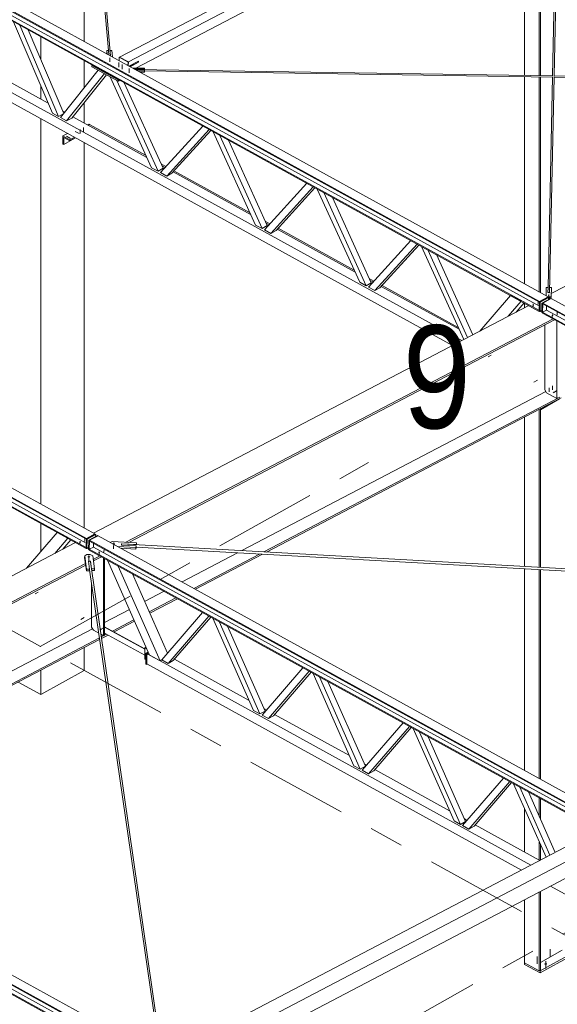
# Model space of a CAD drawing. Header units: millimetres. Extents: x -260 to 160, y -50 to 247.
# Tile 52 of 74: x -133 to -118, y 180 to 209. Entities that reach past the tile are written whole.
import ezdxf

# ---------------------------------------------------------------- set-up
doc = ezdxf.new("R2010")
doc.units = ezdxf.units.MM
for name, pattern in [('XKITLINE00', [0]), ('XKITLINE02', [4, 2, -2]), ('XKITLINE03', [6, 3, -1, 1, -1])]:
    doc.linetypes.add(name, pattern=pattern)
for name, color, linetype, lineweight in [('Element', 2, 'Continuous', 0), ('Spoina', 1, 'Continuous', 0), ('Śruba', 3, 'Continuous', 0)]:
    doc.layers.add(name, color=color, linetype=linetype, lineweight=lineweight)
doc.styles.add('ARIAL', font='ARIAL.TTF')

msp = doc.modelspace()

# ---------------------------------------------------------------- hatches: boundary and pattern name
at = {"layer": 'Śruba'}
for points in [[(-118.022, 200.698), (-118.026, 200.699), (-118.031, 200.7), (-118.034, 200.702), (-118.037, 200.704), (-118.04, 200.707), (-118.041, 200.709), (-118.041, 200.712), (-118.041, 200.714), (-118.039, 200.717), (-118.037, 200.719), (-118.034, 200.721), (-118.03, 200.723), (-118.026, 200.724), (-118.021, 200.724), (-118.016, 200.724), (-118.011, 200.724), (-118.007, 200.723), (-118.002, 200.722), (-117.999, 200.72), (-117.995, 200.718), (-117.993, 200.716), (-117.992, 200.713), (-117.991, 200.71), (-117.992, 200.708), (-117.993, 200.705), (-117.996, 200.703), (-117.999, 200.701), (-118.003, 200.7), (-118.007, 200.698), (-118.012, 200.698), (-118.017, 200.698)], [(-118.472, 200.422), (-118.476, 200.423), (-118.48, 200.425), (-118.484, 200.426), (-118.487, 200.428), (-118.49, 200.431), (-118.491, 200.433), (-118.491, 200.436), (-118.491, 200.439), (-118.489, 200.441), (-118.487, 200.443), (-118.484, 200.445), (-118.48, 200.447), (-118.476, 200.448), (-118.471, 200.449), (-118.466, 200.449), (-118.461, 200.448), (-118.456, 200.448), (-118.452, 200.446), (-118.448, 200.444), (-118.445, 200.442), (-118.443, 200.44), (-118.442, 200.437), (-118.441, 200.435), (-118.442, 200.432), (-118.443, 200.43), (-118.446, 200.427), (-118.449, 200.425), (-118.453, 200.424), (-118.457, 200.423), (-118.462, 200.422), (-118.467, 200.422)], [(-117.914, 200.115), (-117.918, 200.116), (-117.922, 200.117), (-117.926, 200.119), (-117.929, 200.121), (-117.932, 200.124), (-117.933, 200.126), (-117.933, 200.129), (-117.933, 200.131), (-117.931, 200.134), (-117.929, 200.136), (-117.926, 200.138), (-117.922, 200.14), (-117.918, 200.141), (-117.913, 200.141), (-117.908, 200.141), (-117.903, 200.141), (-117.898, 200.14), (-117.894, 200.139), (-117.89, 200.137), (-117.887, 200.135), (-117.885, 200.133), (-117.884, 200.13), (-117.883, 200.127), (-117.884, 200.125), (-117.885, 200.122), (-117.888, 200.12), (-117.891, 200.118), (-117.895, 200.117), (-117.899, 200.115), (-117.904, 200.115), (-117.909, 200.115)], [(-117.84, 197.9), (-117.838, 197.896), (-117.837, 197.891), (-117.837, 197.887), (-117.838, 197.883), (-117.839, 197.88), (-117.84, 197.877), (-117.843, 197.875), (-117.845, 197.874), (-117.849, 197.874), (-117.852, 197.875), (-117.855, 197.877), (-117.859, 197.879), (-117.862, 197.882), (-117.865, 197.886), (-117.868, 197.89), (-117.87, 197.894), (-117.872, 197.899), (-117.872, 197.903), (-117.873, 197.908), (-117.872, 197.911), (-117.871, 197.915), (-117.869, 197.917), (-117.867, 197.919), (-117.864, 197.92), (-117.861, 197.92), (-117.858, 197.919), (-117.854, 197.918), (-117.851, 197.915), (-117.848, 197.912), (-117.845, 197.909), (-117.842, 197.904)], [(-131.672, 193.517), (-131.676, 193.517), (-131.681, 193.519), (-131.684, 193.521), (-131.687, 193.523), (-131.69, 193.525), (-131.691, 193.528), (-131.691, 193.53), (-131.691, 193.533), (-131.689, 193.535), (-131.687, 193.538), (-131.684, 193.54), (-131.68, 193.541), (-131.676, 193.542), (-131.671, 193.543), (-131.666, 193.543), (-131.661, 193.543), (-131.656, 193.542), (-131.652, 193.54), (-131.648, 193.539), (-131.645, 193.536), (-131.643, 193.534), (-131.642, 193.532), (-131.641, 193.529), (-131.642, 193.526), (-131.643, 193.524), (-131.646, 193.522), (-131.649, 193.52), (-131.653, 193.518), (-131.657, 193.517), (-131.662, 193.516), (-131.667, 193.516)], [(-130.695, 193.457), (-130.702, 193.459), (-130.709, 193.461), (-130.715, 193.464), (-130.719, 193.467), (-130.723, 193.471), (-130.725, 193.475), (-130.726, 193.479), (-130.725, 193.483), (-130.722, 193.487), (-130.719, 193.49), (-130.714, 193.494), (-130.708, 193.496), (-130.701, 193.498), (-130.693, 193.499), (-130.686, 193.499), (-130.678, 193.498), (-130.671, 193.497), (-130.664, 193.495), (-130.658, 193.492), (-130.653, 193.489), (-130.65, 193.485), (-130.648, 193.481), (-130.647, 193.477), (-130.648, 193.473), (-130.65, 193.469), (-130.654, 193.465), (-130.659, 193.462), (-130.665, 193.46), (-130.672, 193.458), (-130.679, 193.457), (-130.687, 193.457)], [(-131.417, 193.082), (-131.424, 193.084), (-131.431, 193.086), (-131.437, 193.089), (-131.442, 193.092), (-131.445, 193.096), (-131.447, 193.1), (-131.448, 193.104), (-131.447, 193.108), (-131.445, 193.112), (-131.441, 193.115), (-131.436, 193.118), (-131.43, 193.121), (-131.423, 193.123), (-131.416, 193.124), (-131.408, 193.124), (-131.401, 193.123), (-131.393, 193.122), (-131.387, 193.12), (-131.381, 193.117), (-131.376, 193.114), (-131.372, 193.11), (-131.37, 193.106), (-131.37, 193.102), (-131.37, 193.098), (-131.373, 193.094), (-131.377, 193.09), (-131.381, 193.087), (-131.387, 193.085), (-131.394, 193.083), (-131.402, 193.082), (-131.409, 193.082)], [(-131.114, 193.209), (-131.118, 193.21), (-131.123, 193.211), (-131.126, 193.213), (-131.129, 193.215), (-131.132, 193.218), (-131.133, 193.22), (-131.133, 193.223), (-131.133, 193.226), (-131.131, 193.228), (-131.129, 193.23), (-131.126, 193.232), (-131.122, 193.234), (-131.118, 193.235), (-131.113, 193.236), (-131.108, 193.236), (-131.103, 193.235), (-131.098, 193.234), (-131.094, 193.233), (-131.09, 193.231), (-131.087, 193.229), (-131.085, 193.227), (-131.084, 193.224), (-131.083, 193.222), (-131.084, 193.219), (-131.085, 193.217), (-131.088, 193.214), (-131.091, 193.212), (-131.095, 193.211), (-131.099, 193.21), (-131.104, 193.209), (-131.109, 193.209)], [(-131.04, 190.994), (-131.039, 190.99), (-131.038, 190.985), (-131.037, 190.981), (-131.038, 190.977), (-131.039, 190.974), (-131.041, 190.971), (-131.043, 190.97), (-131.046, 190.969), (-131.049, 190.968), (-131.052, 190.969), (-131.056, 190.971), (-131.059, 190.973), (-131.062, 190.976), (-131.065, 190.98), (-131.068, 190.984), (-131.07, 190.989), (-131.072, 190.993), (-131.073, 190.997), (-131.073, 191.002), (-131.073, 191.005), (-131.071, 191.009), (-131.07, 191.011), (-131.067, 191.013), (-131.065, 191.014), (-131.062, 191.014), (-131.058, 191.013), (-131.055, 191.012), (-131.051, 191.009), (-131.048, 191.006), (-131.045, 191.003), (-131.042, 190.999)], [(-118.108, 181.221), (-118.116, 181.222), (-118.123, 181.224), (-118.129, 181.227), (-118.133, 181.23), (-118.137, 181.234), (-118.139, 181.238), (-118.14, 181.243), (-118.139, 181.247), (-118.137, 181.251), (-118.133, 181.255), (-118.129, 181.258), (-118.123, 181.261), (-118.116, 181.263), (-118.108, 181.264), (-118.101, 181.264), (-118.093, 181.264), (-118.086, 181.263), (-118.079, 181.261), (-118.073, 181.258), (-118.068, 181.255), (-118.064, 181.251), (-118.062, 181.247), (-118.061, 181.243), (-118.062, 181.238), (-118.064, 181.234), (-118.068, 181.23), (-118.073, 181.227), (-118.079, 181.224), (-118.086, 181.222), (-118.093, 181.221), (-118.101, 181.221)]]:
    msp.add_hatch(color=256, dxfattribs=at).paths.add_polyline_path(points, flags=17)

# ---------------------------------------------------------------- linework, layer by layer
at = {"layer": 'Element', "linetype": 'XKITLINE00', "lineweight": 0}
for p, q in [((-145.352, 215.722), (-118.03, 200.675)), ((-145.604, 215.566), (-118.282, 200.519)), ((-145.603, 215.59), (-118.281, 200.543)), ((-145.611, 215.301), (-118.289, 200.254)), ((-145.61, 215.325), (-118.288, 200.278)), ((-145.167, 215.21), (-118.285, 200.404)), ((-131.549, 208.12), (-131.549, 214.551)), ((-130.837, 207.853), (-131.413, 214.556)), ((-130.781, 207.7), (-131.37, 214.556)), ((-130.512, 207.661), (-118.427, 213.983)), ((-130.258, 207.521), (-118.173, 213.843)), ((-117.86, 207.115), (-117.722, 213.688)), ((-130.042, 207.337), (-118.181, 213.542)), ((-117.903, 207.116), (-117.768, 213.535)), ((-118.72, 207.129), (-118.72, 213.26)), ((-118.289, 207.122), (-118.289, 213.278)), ((-118.257, 207.122), (-118.257, 213.294)), ((-143.386, 211.985), (-120.545, 199.406)), ((-143.776, 211.903), (-120.821, 199.261)), ((-158.552, 208.816), (-131.23, 193.769)), ((-158.804, 208.66), (-131.482, 193.613)), ((-158.803, 208.685), (-131.481, 193.637)), ((-132.471, 206.03), (-133.602, 208.687)), ((-132.289, 205.93), (-133.42, 208.587)), ((-158.811, 208.395), (-131.489, 193.348)), ((-158.81, 208.419), (-131.488, 193.372)), ((-158.367, 208.304), (-131.485, 193.499)), ((-132.141, 206.021), (-133.176, 208.453)), ((-132.806, 207.583), (-132.806, 208.249)), ((-130.89, 207.823), (-130.889, 207.853)), ((-130.884, 207.754), (-130.89, 207.823)), ((-130.88, 207.752), (-130.889, 207.853)), ((-130.889, 207.853), (-130.835, 207.853)), ((-130.835, 207.853), (-130.824, 207.721)), ((-130.793, 207.853), (-130.739, 207.854)), ((-130.793, 207.839), (-130.793, 207.853)), ((-130.779, 207.7), (-130.793, 207.853)), ((-130.786, 207.7), (-130.779, 207.7)), ((-130.739, 207.854), (-130.723, 207.665)), ((-134.65, 207.454), (-132.595, 206.322)), ((-131.549, 206.76), (-131.549, 207.557)), ((-131.318, 207.416), (-131.319, 207.38)), ((-131.319, 207.38), (-130.558, 206.961)), ((-131.306, 207.423), (-131.318, 207.416)), ((-131.318, 207.416), (-130.557, 206.997)), ((-130.524, 207.556), (-130.522, 207.656)), ((-130.522, 207.656), (-130.512, 207.661)), ((-130.268, 207.516), (-130.522, 207.656)), ((-130.512, 207.661), (-130.258, 207.521)), ((-130.258, 207.521), (-130.512, 207.661)), ((-130.271, 207.416), (-130.268, 207.516)), ((-130.268, 207.516), (-130.258, 207.521)), ((-130.261, 207.411), (-130.258, 207.521)), ((-130.261, 207.411), (-130.258, 207.521)), ((-129.96, 207.546), (-130.241, 207.399)), ((-129.966, 207.513), (-130.212, 207.384)), ((-130.207, 207.381), (-129.961, 207.51)), ((-129.965, 207.544), (-129.966, 207.513)), ((-129.966, 207.513), (-129.961, 207.51)), ((-129.961, 207.51), (-129.96, 207.546)), ((-132.237, 205.901), (-131.134, 207.278)), ((-132.056, 205.801), (-130.953, 207.178)), ((-130.895, 207.146), (-131.905, 205.886)), ((-130.13, 207.338), (-129.786, 207.333)), ((-129.785, 207.304), (-130.071, 207.309)), ((-130.071, 207.309), (-130.071, 207.306)), ((-130.066, 207.303), (-117.896, 207.116)), ((-130.033, 207.285), (-129.785, 207.281)), ((-129.785, 207.253), (-129.979, 207.256)), ((-129.923, 207.225), (-129.785, 207.222)), ((-129.786, 207.333), (-129.785, 207.304)), ((-129.785, 207.299), (-129.785, 207.304)), ((-129.785, 207.281), (-129.785, 207.253)), ((-129.785, 207.257), (-117.904, 207.074)), ((-129.785, 207.222), (-129.785, 207.253)), ((-117.867, 207.116), (-106.29, 206.938)), ((-132.806, 206.438), (-132.806, 206.818)), ((-129.581, 204.438), (-130.784, 207.085)), ((-129.394, 204.335), (-130.598, 206.983)), ((-130.558, 206.961), (-130.557, 206.997)), ((-130.558, 206.961), (-130.511, 206.985)), ((-130.557, 206.997), (-130.545, 207.004)), ((-130.376, 206.911), (-129.243, 204.42)), ((-118.72, 201.054), (-118.72, 207.087)), ((-118.289, 200.817), (-118.289, 207.08)), ((-118.257, 200.799), (-118.257, 207.08)), ((-118.033, 200.951), (-117.904, 207.083)), ((-117.993, 200.797), (-117.861, 207.084)), ((-117.94, 200.769), (-106.294, 206.861)), ((-117.861, 207.073), (-106.576, 206.9)), ((-131.549, 205.746), (-131.549, 206.33)), ((-132.289, 205.93), (-132.471, 206.03)), ((-132.153, 206.006), (-132.289, 205.93)), ((-132.17, 206.087), (-132.113, 206.056)), ((-132.806, 194.637), (-132.806, 205.862)), ((-132.056, 205.801), (-132.237, 205.901)), ((-131.905, 205.886), (-132.056, 205.801)), ((-131.874, 205.924), (-129.716, 204.736)), ((-131.434, 205.682), (-131.396, 205.703)), ((-131.424, 205.677), (-131.386, 205.698)), ((-131.386, 205.698), (-131.424, 205.677)), ((-131.396, 205.703), (-131.386, 205.698)), ((-131.386, 205.698), (-129.742, 204.792)), ((-132.165, 205.363), (-132.034, 205.436)), ((-129.326, 204.298), (-128.092, 205.653)), ((-129.139, 204.195), (-127.905, 205.55)), ((-127.856, 205.523), (-128.988, 204.279)), ((-126.551, 202.769), (-127.785, 205.484)), ((-126.364, 202.667), (-127.598, 205.381)), ((-132.165, 205.363), (-132.165, 205.125)), ((-132.165, 205.363), (-131.962, 205.251)), ((-132.165, 205.125), (-132.14, 205.111)), ((-132.14, 205.111), (-132.14, 205.319)), ((-132.14, 205.319), (-131.962, 205.221)), ((-132.14, 205.111), (-131.795, 205.305)), ((-131.962, 205.251), (-131.831, 205.325)), ((-131.962, 205.221), (-131.804, 205.31)), ((-131.962, 205.221), (-131.962, 205.251)), ((-131.549, 193.944), (-131.549, 205.169)), ((-127.346, 205.242), (-126.213, 202.751)), ((-129.303, 204.55), (-129.165, 204.474)), ((-129.394, 204.335), (-129.581, 204.438)), ((-129.243, 204.42), (-129.394, 204.335)), ((-129.139, 204.195), (-129.326, 204.298)), ((-129.277, 204.494), (-129.19, 204.447)), ((-128.988, 204.279), (-129.139, 204.195)), ((-128.954, 204.317), (-126.686, 203.068)), ((-128.929, 204.344), (-126.712, 203.123)), ((-126.296, 202.629), (-125.062, 203.984)), ((-126.109, 202.526), (-124.875, 203.881)), ((-124.826, 203.854), (-125.958, 202.611)), ((-123.521, 201.101), (-124.755, 203.815)), ((-123.334, 200.998), (-124.568, 203.712)), ((-124.316, 203.573), (-123.184, 201.082)), ((-126.273, 202.881), (-126.135, 202.806)), ((-126.247, 202.826), (-126.16, 202.778)), ((-126.364, 202.667), (-126.551, 202.769)), ((-126.213, 202.751), (-126.364, 202.667)), ((-126.109, 202.526), (-126.296, 202.629)), ((-125.958, 202.611), (-126.109, 202.526)), ((-125.924, 202.648), (-123.657, 201.399)), ((-125.899, 202.676), (-123.682, 201.455)), ((-123.266, 200.96), (-122.032, 202.315)), ((-123.079, 200.857), (-121.845, 202.213)), ((-121.796, 202.186), (-122.929, 200.942)), ((-120.492, 199.434), (-121.725, 202.146)), ((-120.379, 199.493), (-121.539, 202.044)), ((-120.226, 199.573), (-121.286, 201.905)), ((-123.334, 200.998), (-123.521, 201.101)), ((-123.184, 201.082), (-123.334, 200.998)), ((-123.243, 201.213), (-123.105, 201.137)), ((-123.218, 201.157), (-123.13, 201.109)), ((-123.079, 200.857), (-123.266, 200.96)), ((-122.929, 200.942), (-123.079, 200.857)), ((-122.895, 200.979), (-120.627, 199.73)), ((-122.869, 201.007), (-120.652, 199.786)), ((-118.092, 200.708), (-118.086, 200.952)), ((-118.092, 200.709), (-118.087, 200.922)), ((-118.087, 200.922), (-118.086, 200.952)), ((-118.086, 200.952), (-118.033, 200.951)), ((-118.033, 200.951), (-118.036, 200.798)), ((-118.036, 200.798), (-117.993, 200.797)), ((-118.023, 200.798), (-118.015, 200.8)), ((-118.015, 200.8), (-118.006, 200.797)), ((-117.993, 200.797), (-117.99, 200.95)), ((-117.99, 200.935), (-117.99, 200.95)), ((-117.99, 200.95), (-117.936, 200.949)), ((-117.936, 200.949), (-117.942, 200.69)), ((-119.13, 200.717), (-120.025, 199.678)), ((-118.822, 200.547), (-119.199, 200.11)), ((-119.13, 200.717), (-118.822, 200.547)), ((-119.129, 200.717), (-119.13, 200.717)), ((-118.963, 200.234), (-118.734, 200.499)), ((-118.822, 200.547), (-118.822, 200.548)), ((-118.289, 200.263), (-118.282, 200.534)), ((-118.282, 200.534), (-118.03, 200.665)), ((-118.282, 200.519), (-118.281, 200.543)), ((-118.261, 200.523), (-118.282, 200.534)), ((-118.281, 200.543), (-118.03, 200.675)), ((-118.268, 200.252), (-118.261, 200.523)), ((-118.01, 200.654), (-118.261, 200.523)), ((-118.218, 200.224), (-118.211, 200.495)), ((-118.211, 200.495), (-117.959, 200.626)), ((-118.19, 200.484), (-118.211, 200.495)), ((-118.19, 200.493), (-117.939, 200.624)), ((-118.03, 200.675), (-118.03, 200.665)), ((-117.978, 200.672), (-118.03, 200.673)), ((-118.03, 200.665), (-118.01, 200.654)), ((-118.011, 200.599), (-118.01, 200.654)), ((-118.01, 200.642), (-117.979, 200.642)), ((-117.979, 200.642), (-117.978, 200.672)), ((-117.979, 200.642), (-117.943, 200.66)), ((-117.942, 200.69), (-117.978, 200.672)), ((-117.959, 200.626), (-117.947, 200.62)), ((-117.943, 200.66), (-117.942, 200.69)), ((-117.939, 200.624), (-87.593, 183.912)), ((-131.274, 193.793), (-118.598, 200.424)), ((-118.72, 200.361), (-118.72, 200.491)), ((-118.289, 200.254), (-118.288, 200.278)), ((-118.268, 200.252), (-118.289, 200.263)), ((-118.28, 200.258), (-118.289, 200.254)), ((-118.216, 200.279), (-118.268, 200.252)), ((-118.218, 200.224), (-118.197, 200.213)), ((-118.197, 200.228), (-118.198, 200.204)), ((-118.197, 200.213), (-118.19, 200.484)), ((-118.078, 200.29), (-118.197, 200.228)), ((-87.852, 183.515), (-118.197, 200.228)), ((-118.191, 200.469), (-118.19, 200.484)), ((-118.191, 200.469), (-87.845, 183.756)), ((-118.19, 200.493), (-87.845, 183.78)), ((-118.19, 200.484), (-118.19, 200.493)), ((-118.19, 200.484), (-118.19, 200.484)), ((-118.075, 200.405), (-118.078, 200.29)), ((-118.078, 200.29), (-103.03, 192.003)), ((-130.328, 193.525), (-117.888, 200.033)), ((-130.246, 193.521), (-117.844, 200.009)), ((-118.198, 200.204), (-117.888, 200.033)), ((-117.888, 200.033), (-87.852, 183.491)), ((-117.779, 197.718), (-117.779, 199.973)), ((-118.126, 199.861), (-118.126, 197.969)), ((-126.956, 193.282), (-118.097, 197.918)), ((-118.126, 197.969), (-118.076, 197.882)), ((-126.312, 193.246), (-117.695, 197.755)), ((-126.23, 193.241), (-117.651, 197.731)), ((-117.696, 197.701), (-118.257, 197.387)), ((-118.076, 197.882), (-117.779, 197.718)), ((-117.779, 197.718), (-117.749, 197.735)), ((-118.289, 192.8), (-118.289, 197.397)), ((-118.257, 192.798), (-118.257, 197.414)), ((-118.257, 197.387), (-118.257, 197.414)), ((-118.72, 192.824), (-118.72, 197.172)), ((-132.806, 193.258), (-132.806, 194.074)), ((-132.33, 193.811), (-133.225, 192.772)), ((-132.022, 193.642), (-132.4, 193.204)), ((-132.33, 193.811), (-132.022, 193.642)), ((-132.33, 193.811), (-132.33, 193.811)), ((-132.022, 193.642), (-132.022, 193.642)), ((-131.489, 193.357), (-131.482, 193.628)), ((-131.482, 193.628), (-131.23, 193.76)), ((-131.482, 193.613), (-131.481, 193.637)), ((-131.461, 193.617), (-131.482, 193.628)), ((-131.481, 193.637), (-131.23, 193.769)), ((-131.468, 193.346), (-131.461, 193.617)), ((-131.21, 193.749), (-131.461, 193.617)), ((-131.411, 193.589), (-131.159, 193.721)), ((-131.39, 193.587), (-131.139, 193.718)), ((-131.23, 193.769), (-131.23, 193.76)), ((-131.23, 193.76), (-131.21, 193.749)), ((-131.211, 193.693), (-131.21, 193.749)), ((-131.159, 193.721), (-131.147, 193.714)), ((-131.139, 193.718), (-100.793, 177.006)), ((-142.921, 187.7), (-131.798, 193.518)), ((-132.163, 193.328), (-131.934, 193.593)), ((-131.489, 193.348), (-131.488, 193.372)), ((-131.468, 193.346), (-131.489, 193.357)), ((-131.48, 193.352), (-131.489, 193.348)), ((-131.416, 193.373), (-131.468, 193.346)), ((-131.418, 193.318), (-131.411, 193.589)), ((-131.39, 193.578), (-131.411, 193.589)), ((-131.397, 193.307), (-131.39, 193.578)), ((-131.278, 193.384), (-131.397, 193.322)), ((-131.391, 193.563), (-131.39, 193.578)), ((-131.391, 193.563), (-101.045, 176.85)), ((-131.39, 193.587), (-101.045, 176.875)), ((-131.39, 193.578), (-131.39, 193.587)), ((-131.39, 193.578), (-131.39, 193.578)), ((-131.275, 193.499), (-131.278, 193.384)), ((-131.278, 193.384), (-116.2, 185.08)), ((-130.785, 193.524), (-130.731, 193.548)), ((-130.731, 193.548), (-130.019, 193.508)), ((-130.036, 193.374), (-130.568, 193.404)), ((-130.47, 193.35), (-130.037, 193.326)), ((-130.456, 193.457), (-130.457, 193.446)), ((-130.457, 193.446), (-130.456, 193.454)), ((-130.457, 193.446), (-130.03, 193.422)), ((-130.455, 193.471), (-130.456, 193.457)), ((-130.454, 193.477), (-130.455, 193.471)), ((-130.454, 193.477), (-103.66, 191.985)), ((-130.453, 193.476), (-130.452, 193.484)), ((-130.453, 193.477), (-130.452, 193.484)), ((-130.025, 193.46), (-130.452, 193.484)), ((-130.037, 193.326), (-130.031, 193.374)), ((-130.037, 193.326), (-130.036, 193.374)), ((-130.03, 193.422), (-130.036, 193.374)), ((-130.031, 193.374), (-130.03, 193.422)), ((-130.031, 193.382), (-104.096, 191.938)), ((-130.019, 193.508), (-130.025, 193.46)), ((-130.025, 193.453), (-130.025, 193.46)), ((-130.021, 193.452), (-130.02, 193.46)), ((-130.02, 193.46), (-130.019, 193.508)), ((-131.532, 193.081), (-131.53, 193.129)), ((-131.532, 193.081), (-131.476, 192.697)), ((-131.53, 193.129), (-131.465, 193.169)), ((-131.475, 192.745), (-131.53, 193.129)), ((-131.465, 193.169), (-131.372, 193.171)), ((-131.418, 193.318), (-131.397, 193.307)), ((-131.397, 193.322), (-131.398, 193.298)), ((-101.052, 176.585), (-131.398, 193.298)), ((-101.052, 176.609), (-131.397, 193.322)), ((-131.372, 193.171), (-131.296, 193.134)), ((-131.296, 193.134), (-131.24, 192.751)), ((-131.28, 193.027), (-131.088, 193.127)), ((-131.274, 192.983), (-131.044, 193.103)), ((-130.979, 190.805), (-130.979, 193.067)), ((-130.949, 190.822), (-130.949, 193.051)), ((-128.695, 192.372), (-127.08, 193.217)), ((-128.347, 192.181), (-126.435, 193.182)), ((-128.303, 192.157), (-126.353, 193.177)), ((-142.21, 187.309), (-131.507, 192.908)), ((-142.166, 187.284), (-131.5, 192.864)), ((-131.362, 192.979), (-131.419, 192.977)), ((-131.419, 192.977), (-131.386, 192.747)), ((-131.416, 192.962), (-131.417, 192.96)), ((-131.406, 192.971), (-131.416, 192.962)), ((-131.392, 192.975), (-131.406, 192.971)), ((-131.377, 192.973), (-131.392, 192.975)), ((-131.367, 192.964), (-131.377, 192.973)), ((-131.363, 192.952), (-131.367, 192.964)), ((-131.363, 192.952), (-131.362, 192.979)), ((-129.278, 178.553), (-131.363, 192.952)), ((-131.329, 192.749), (-131.362, 192.979)), ((-131.24, 192.751), (-131.329, 192.749)), ((-131.241, 192.703), (-131.24, 192.751)), ((-129.642, 190.241), (-130.863, 193.004)), ((-129.335, 190.071), (-130.556, 192.834)), ((-118.72, 186.879), (-118.72, 192.752)), ((-131.476, 192.697), (-131.475, 192.745)), ((-131.476, 192.697), (-131.387, 192.699)), ((-131.386, 192.747), (-131.475, 192.745)), ((-131.387, 192.699), (-131.386, 192.747)), ((-129.368, 178.781), (-131.387, 192.72)), ((-131.33, 192.722), (-131.329, 192.749)), ((-131.327, 192.701), (-131.241, 192.703)), ((-129.119, 190.292), (-130.142, 192.606)), ((-118.289, 186.641), (-118.289, 192.728)), ((-118.257, 186.624), (-118.257, 192.726)), ((-131.327, 192.305), (-131.327, 191.055)), ((-129.786, 191.801), (-129.219, 192.098)), ((-129.652, 191.498), (-128.871, 191.907)), ((-129.635, 191.46), (-128.827, 191.882)), ((-130.949, 191.193), (-130.229, 191.569)), ((-129.285, 190.099), (-128.095, 191.479)), ((-129.1, 189.998), (-127.911, 191.378)), ((-127.858, 191.348), (-128.949, 190.082)), ((-126.61, 188.627), (-127.799, 191.316)), ((-131.327, 191.055), (-131.276, 190.968)), ((-130.949, 191.066), (-129.778, 190.421)), ((-130.949, 191.057), (-129.778, 190.412)), ((-130.72, 190.939), (-130.095, 191.266)), ((-130.675, 190.915), (-130.078, 191.227)), ((-126.426, 188.525), (-127.615, 191.215)), ((-127.366, 191.078), (-126.275, 188.61)), ((-141.9, 185.462), (-131.3, 191.009)), ((-131.276, 190.968), (-131.121, 190.883)), ((-131.058, 190.848), (-130.979, 190.805)), ((-131.047, 190.768), (-130.893, 190.848)), ((-131.04, 190.724), (-130.849, 190.824)), ((-130.979, 190.805), (-130.949, 190.822)), ((-130.949, 190.879), (-129.778, 190.234)), ((-141.553, 185.27), (-131.1, 190.74)), ((-141.508, 185.246), (-131.094, 190.696)), ((-131.549, 189.793), (-131.549, 190.458)), ((-129.778, 190.453), (-129.748, 190.47)), ((-129.748, 190.47), (-129.742, 190.467)), ((-129.723, 190.423), (-129.778, 190.453)), ((-129.778, 190.453), (-129.778, 190.126)), ((-129.749, 190.3), (-129.685, 190.336)), ((-129.734, 190.292), (-129.749, 190.3)), ((-129.749, 189.974), (-129.749, 190.3)), ((-129.734, 190.292), (-129.679, 190.323)), ((-129.734, 189.965), (-129.734, 190.292)), ((-129.673, 190.311), (-129.721, 190.284)), ((-129.721, 190.284), (-129.355, 190.082)), ((-129.721, 190.284), (-129.721, 189.987)), ((-129.335, 190.071), (-129.642, 190.241)), ((-129.778, 190.126), (-129.749, 190.11)), ((-129.749, 189.974), (-129.734, 189.965)), ((-129.734, 189.965), (-129.708, 189.98)), ((-129.721, 189.987), (-118.81, 183.978)), ((-129.285, 190.099), (-129.335, 190.071)), ((-129.335, 190.071), (-118.534, 184.123)), ((-129.1, 189.998), (-129.285, 190.099)), ((-128.949, 190.082), (-129.1, 189.998)), ((-128.917, 190.12), (-126.741, 188.922)), ((-132.806, 189.088), (-132.806, 189.8)), ((-132.806, 189.088), (-131.549, 189.793)), ((-126.365, 188.491), (-125.175, 189.871)), ((-126.18, 188.39), (-124.991, 189.769)), ((-124.938, 189.74), (-126.029, 188.474)), ((-123.69, 187.018), (-124.879, 189.708)), ((-123.506, 186.917), (-124.695, 189.606)), ((-133.469, 189.453), (-132.806, 189.088)), ((-124.446, 189.469), (-123.355, 187.001)), ((-126.426, 188.525), (-126.61, 188.627)), ((-126.275, 188.61), (-126.426, 188.525)), ((-126.18, 188.39), (-126.365, 188.491)), ((-126.308, 188.683), (-126.234, 188.643)), ((-126.029, 188.474), (-126.18, 188.39)), ((-125.997, 188.512), (-123.821, 187.314)), ((-123.444, 186.883), (-122.255, 188.263)), ((-123.26, 186.781), (-122.071, 188.161)), ((-122.018, 188.132), (-123.109, 186.866)), ((-120.77, 185.41), (-121.959, 188.1)), ((-120.585, 185.308), (-121.775, 187.998)), ((-121.526, 187.861), (-120.435, 185.393)), ((-123.506, 186.917), (-123.69, 187.018)), ((-123.387, 187.075), (-123.314, 187.034)), ((-144.339, 186.805), (-113.994, 170.092)), ((-123.355, 187.001), (-123.506, 186.917)), ((-123.26, 186.781), (-123.444, 186.883)), ((-123.109, 186.866), (-123.26, 186.781)), ((-123.076, 186.904), (-120.901, 185.705)), ((-144.591, 186.649), (-114.246, 169.937)), ((-144.59, 186.673), (-114.245, 169.961)), ((-144.478, 186.471), (-129.43, 178.183)), ((-120.524, 185.275), (-119.335, 186.654)), ((-120.34, 185.173), (-119.151, 186.553)), ((-119.098, 186.524), (-120.189, 185.258)), ((-118.094, 184.353), (-119.039, 186.491)), ((-114.253, 169.672), (-144.598, 186.384)), ((-114.252, 169.696), (-144.597, 186.408)), ((-117.98, 184.413), (-118.855, 186.39)), ((-117.827, 184.493), (-118.606, 186.253)), ((-118.289, 185.535), (-118.289, 186.078)), ((-118.257, 185.463), (-118.257, 186.06)), ((-118.72, 184.504), (-118.72, 185.769)), ((-120.585, 185.308), (-120.77, 185.41)), ((-120.435, 185.393), (-120.585, 185.308)), ((-120.467, 185.467), (-120.394, 185.426)), ((-120.156, 185.296), (-118.274, 184.259)), ((-129.086, 178.596), (-116.71, 185.078)), ((-120.34, 185.173), (-120.524, 185.275)), ((-120.189, 185.258), (-120.34, 185.173)), ((-128.68, 178.372), (-116.304, 184.854)), ((-118.289, 184.267), (-118.289, 184.794)), ((-118.257, 184.268), (-118.257, 184.722)), ((-128.155, 178.172), (-116.317, 184.372)), ((-118.289, 181.039), (-118.289, 183.34)), ((-118.257, 181.057), (-118.257, 183.356)), ((-117.962, 183.511), (-105.926, 176.882)), ((-118.72, 181.276), (-118.72, 183.114)), ((-118.257, 181.285), (-117.621, 181.641)), ((-118.72, 181.29), (-118.72, 181.29)), ((-118.72, 181.231), (-118.72, 181.29)), ((-118.72, 181.29), (-118.72, 181.29)), ((-117.383, 181.532), (-118.263, 181.039)), ((-117.383, 181.473), (-118.263, 180.979)), ((-118.72, 181.276), (-118.289, 181.039)), ((-118.263, 180.979), (-118.72, 181.231)), ((-118.289, 181.039), (-118.257, 181.057)), ((-118.276, 181.046), (-118.263, 181.039)), ((-118.263, 181.039), (-118.263, 180.979))]:
    msp.add_line(p, q, dxfattribs=at)
at = {"layer": 'Spoina', "linetype": 'XKITLINE03', "lineweight": 0}
for p, q in [((-247.974, 125.953), (-123.263, 195.846)), ((-142.455, 195.8), (115.24, 53.875)), ((-232.756, 117.572), (-108.044, 187.465))]:
    msp.add_line(p, q, dxfattribs=at)
at = {"layer": 'Śruba', "linetype": 'XKITLINE02', "lineweight": 0}
for p, q in [((-130.793, 207.641), (-130.796, 207.52)), ((-130.539, 207.367), (-130.535, 207.503)), ((-130.437, 207.311), (-130.434, 207.447)), ((-130.231, 207.327), (-130.234, 207.206)), ((-131.806, 205.493), (-131.694, 205.432)), ((-131.661, 205.55), (-131.661, 205.431)), ((-131.56, 205.606), (-131.56, 205.487)), ((-132.057, 205.352), (-131.946, 205.291)), ((-118.327, 200.452), (-118.325, 200.542)), ((-117.769, 200.144), (-117.767, 200.235)), ((-119.776, 198.929), (-119.688, 198.978)), ((-118.343, 198.244), (-118.444, 198.187)), ((-118.003, 198.027), (-118.003, 197.909)), ((-117.902, 198.084), (-117.902, 197.965)), ((-131.527, 193.546), (-131.525, 193.636)), ((-130.969, 193.239), (-130.967, 193.329)), ((-132.976, 192.023), (-132.888, 192.072)), ((-131.543, 191.338), (-131.644, 191.281)), ((-129.74, 190.241), (-129.652, 190.29)), ((-117.977, 181.457), (-117.977, 181.671)), ((-118.354, 181.246), (-118.354, 181.459))]:
    msp.add_line(p, q, dxfattribs=at)
at = {"layer": 'Śruba', "linetype": 'XKITLINE00', "lineweight": 0}
for p, q in [((-118.016, 200.74), (-118.019, 200.604)), ((-118.468, 200.378), (-118.465, 200.468)), ((-117.91, 200.071), (-117.907, 200.161)), ((-117.785, 197.936), (-117.886, 197.88)), ((-131.668, 193.472), (-131.666, 193.563)), ((-130.685, 193.52), (-130.69, 193.339)), ((-131.408, 193.143), (-131.413, 192.963)), ((-131.11, 193.165), (-131.108, 193.255)), ((-130.985, 191.031), (-131.086, 190.974)), ((-118.101, 181.106), (-118.101, 181.32))]:
    msp.add_line(p, q, dxfattribs=at)

# ---------------------------------------------------------------- texts
at = {"layer": 'Spoina', "style": 'ARIAL', "width": 0.85}
msp.add_text('9', height=3, dxfattribs=at).set_placement((-122.263, 196.846))

doc.saveas('drawing.dxf')
